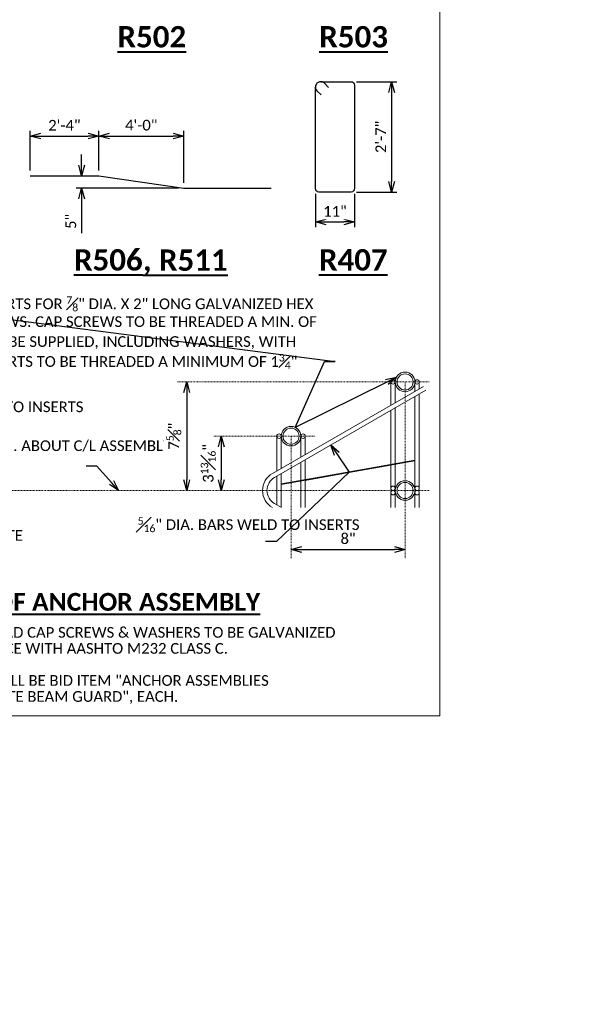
# Model space of a CAD drawing. Extents: x -1726 to 174, y -2769 to -2517.
# Tile 10 of 13: x -1407 to -1328, y -2769 to -2631. Entities that reach past the tile are written whole.
import ezdxf
from ezdxf import colors
from ezdxf.entities.mleader import LeaderData, LeaderLine
from ezdxf.enums import TextEntityAlignment as Align
from ezdxf.math import Vec2, Vec3

# ---------------------------------------------------------------- set-up
doc = ezdxf.new("R2010")
doc.units = 0
doc.header["$MEASUREMENT"] = 0
doc.linetypes.add('Wisdot4', pattern=[0.28125, 0.125, -0.0625, 0.03125, -0.0625])
for name, color, linetype, lineweight in [('B_ANNO_DIM', 7, 'Continuous', 18), ('B_ANNO_TEXT', 7, 'Continuous', 18), ('B_ANNO_TEXT_TITLE', 7, 'Continuous', 40), ('B_CNTR', 1, 'Wisdot4', 18), ('B_REBAR', 5, 'Continuous', 25), ('B_STEEL', 92, 'Continuous', 18)]:
    doc.layers.add(name, color=color, linetype=linetype, lineweight=lineweight)
doc.layers.add('B_ANNO_NOPLOT', color=47, linetype='Continuous', lineweight=18, plot=False)
doc.styles.add('Annotative', font='calibri.ttf', dxfattribs={"height": 0.0625})
doc.styles.get("Standard").update_dxf_attribs({"font": 'calibri.ttf'})
doc.styles.add('Title', font='calibrib.ttf', dxfattribs={"height": 0.125})
doc.dimstyles.new('Annotative', dxfattribs={"dimscale": 0, "dimtxt": 0.0625, "dimasz": 0.0625, "dimexe": 0.03125, "dimexo": 0.03125, "dimgap": 0.03125, "dimtad": 1, "dimdec": 3, "dimzin": 3, "dimdsep": 46, "dimlunit": 4, "dimtxsty": 'Standard', "dimblk": 'OPEN30', "dimcen": 0.03125, "dimaunit": 1, "dimadec": 0, "dimazin": 3, "dimtfac": 0.75, "dimtdec": 3, "dimtofl": 0, "dimtmove": 0, "dimatfit": 3, "dimldrblk": 'OPEN30', "dimfxl": 1, "dimtfill": 1, "dimfrac": 1, "dimtolj": 1, "dimtzin": 0, "dimarcsym": 0})

# ---------------------------------------------------------------- blocks, each defined once
blk = doc.blocks.new('_Open30')
at = {"color": 0, "linetype": 'ByBlock', "lineweight": -2}
for p, q in [((-1, 0.268), (0, 0)), ((0, 0), (-1, -0.268)), ((0, 0), (-1, 0))]:
    blk.add_line(p, q, dxfattribs=at)
blk = doc.blocks.new('*D34')
at = {"layer": 'B_ANNO_DIM', "color": 0, "lineweight": -2, "transparency": 16777216}
for p, q in [((-1365.62, -2655.38), (-1365.62, -2660.08)), ((-1360.12, -2655.38), (-1360.12, -2660.08)), ((-1364.12, -2659.33), (-1361.62, -2659.33))]:
    blk.add_line(p, q, dxfattribs=at)
at = {"layer": 'Defpoints', "color": 0, "transparency": 16777216}
for p in [(-1365.62, -2654.63), (-1360.12, -2654.63), (-1360.12, -2659.33)]:
    blk.add_point(p, dxfattribs=at)
at = {"layer": 'B_ANNO_DIM', "color": 0, "lineweight": -2, "transparency": 16777216, "xscale": 1.5, "yscale": 1.5, "zscale": 1.5, "rotation": 180}
blk.add_blockref('_Open30', (-1365.62, -2659.33), dxfattribs=at)
at = {"layer": 'B_ANNO_DIM', "color": 0, "lineweight": -2, "transparency": 16777216, "xscale": 1.5, "yscale": 1.5, "zscale": 1.5}
blk.add_blockref('_Open30', (-1360.12, -2659.33), dxfattribs=at)
at = {"layer": 'B_ANNO_DIM', "color": 0, "transparency": 16777216, "insert": (-1362.87, -2657.83), "char_height": 1.5, "attachment_point": 5, "bg_fill": 3, "box_fill_scale": 1.25, "bg_fill_color": 256, "bg_fill_true_color": 13158600, "bg_fill_transparency": 0}
blk.add_mtext('\\A1;11"', dxfattribs=at)
blk = doc.blocks.new('*D35')
at = {"layer": 'B_ANNO_DIM', "color": 0, "lineweight": -2, "transparency": 16777216}
for p, q in [((-1359.87, -2639.63), (-1354.18, -2639.63)), ((-1354.93, -2641.13), (-1354.93, -2653.63)), ((-1359.87, -2655.13), (-1354.18, -2655.13))]:
    blk.add_line(p, q, dxfattribs=at)
at = {"layer": 'Defpoints', "color": 0, "transparency": 16777216}
for p in [(-1360.62, -2639.63), (-1360.62, -2655.13), (-1354.93, -2655.13)]:
    blk.add_point(p, dxfattribs=at)
at = {"layer": 'B_ANNO_DIM', "color": 0, "lineweight": -2, "transparency": 16777216, "xscale": 1.5, "yscale": 1.5, "zscale": 1.5}
for p, rotation in [((-1354.93, -2639.63), 90), ((-1354.93, -2655.13), 270)]:
    blk.add_blockref('_Open30', p, dxfattribs=dict(at, rotation=rotation))
at = {"layer": 'B_ANNO_DIM', "color": 0, "transparency": 16777216, "insert": (-1356.44, -2647.38), "char_height": 1.5, "width": 3.4269, "attachment_point": 5, "rotation": 90, "bg_fill": 3, "box_fill_scale": 1.25, "bg_fill_color": 256, "bg_fill_true_color": 13158600, "bg_fill_transparency": 0}
blk.add_mtext('\\A1;2\'-7"', dxfattribs=at)
blk = doc.blocks.new('*D38')
at = {"layer": 'B_ANNO_DIM', "color": 0, "lineweight": -2, "transparency": 16777216}
for p, q in [((-1405.66, -2652.08), (-1405.66, -2646.51)), ((-1396.01, -2652.08), (-1396.01, -2646.51)), ((-1404.16, -2647.26), (-1397.51, -2647.26))]:
    blk.add_line(p, q, dxfattribs=at)
at = {"layer": 'Defpoints', "color": 0, "transparency": 16777216}
for p in [(-1396.01, -2647.26), (-1405.66, -2652.83), (-1396.01, -2652.83)]:
    blk.add_point(p, dxfattribs=at)
at = {"layer": 'B_ANNO_DIM', "color": 0, "lineweight": -2, "transparency": 16777216, "xscale": 1.5, "yscale": 1.5, "zscale": 1.5, "rotation": 180}
blk.add_blockref('_Open30', (-1405.66, -2647.26), dxfattribs=at)
at = {"layer": 'B_ANNO_DIM', "color": 0, "lineweight": -2, "transparency": 16777216, "xscale": 1.5, "yscale": 1.5, "zscale": 1.5}
blk.add_blockref('_Open30', (-1396.01, -2647.26), dxfattribs=at)
at = {"layer": 'B_ANNO_DIM', "color": 0, "transparency": 16777216, "insert": (-1400.84, -2645.75), "char_height": 1.5, "attachment_point": 5, "bg_fill": 3, "box_fill_scale": 1.25, "bg_fill_color": 256, "bg_fill_true_color": 13158600, "bg_fill_transparency": 0}
blk.add_mtext('\\A1;2\'-4"', dxfattribs=at)
blk = doc.blocks.new('*D39')
at = {"layer": 'B_ANNO_DIM', "color": 0, "lineweight": -2, "transparency": 16777216}
for p, q in [((-1384.08, -2653.83), (-1384.08, -2646.51)), ((-1394.51, -2647.26), (-1385.58, -2647.26))]:
    blk.add_line(p, q, dxfattribs=at)
at = {"layer": 'Defpoints', "color": 0, "transparency": 16777216}
for p in [(-1396.01, -2647.26), (-1384.08, -2647.26), (-1384.08, -2654.58)]:
    blk.add_point(p, dxfattribs=at)
at = {"layer": 'B_ANNO_DIM', "color": 0, "lineweight": -2, "transparency": 16777216, "xscale": 1.5, "yscale": 1.5, "zscale": 1.5, "rotation": 180}
blk.add_blockref('_Open30', (-1396.01, -2647.26), dxfattribs=at)
at = {"layer": 'B_ANNO_DIM', "color": 0, "lineweight": -2, "transparency": 16777216, "xscale": 1.5, "yscale": 1.5, "zscale": 1.5}
blk.add_blockref('_Open30', (-1384.08, -2647.26), dxfattribs=at)
at = {"layer": 'B_ANNO_DIM', "color": 0, "transparency": 16777216, "insert": (-1390.05, -2645.74), "char_height": 1.5, "attachment_point": 5, "bg_fill": 3, "box_fill_scale": 1.25, "bg_fill_color": 256, "bg_fill_true_color": 13158600, "bg_fill_transparency": 0}
blk.add_mtext('\\A1;4\'-0"', dxfattribs=at)
blk = doc.blocks.new('*D101')
at = {"layer": 'B_ANNO_DIM', "color": 0, "lineweight": -2, "transparency": 16777216}
for p, q in [((327.74, 117.88), (327.74, 119.38)), ((326.36, 116.38), (328.49, 116.38)), ((341.34, 114.64), (326.99, 114.64)), ((327.74, 113.14), (327.74, 108.29))]:
    blk.add_line(p, q, dxfattribs=at)
at = {"layer": 'Defpoints', "color": 0, "transparency": 16777216}
for p in [(325.61, 116.38), (327.74, 116.38), (342.09, 114.64)]:
    blk.add_point(p, dxfattribs=at)
at = {"layer": 'B_ANNO_DIM', "color": 0, "lineweight": -2, "transparency": 16777216, "xscale": 1.5, "yscale": 1.5, "zscale": 1.5}
for p, rotation in [((327.74, 116.38), 270), ((327.74, 114.64), 90)]:
    blk.add_blockref('_Open30', p, dxfattribs=dict(at, rotation=rotation))
at = {"layer": 'B_ANNO_DIM', "color": 0, "transparency": 16777216, "insert": (326.23, 109.96), "char_height": 1.5, "attachment_point": 5, "rotation": 90, "bg_fill": 3, "box_fill_scale": 1.25, "bg_fill_color": 256, "bg_fill_true_color": 13158600, "bg_fill_transparency": 0}
blk.add_mtext('\\A1;5"', dxfattribs=at)
blk = doc.blocks.new('*U68')
at = {"layer": 'B_ANNO_NOPLOT', "flags": 128}
blk.add_lwpolyline([(0, 291.7697), (0, 543.7697), (323.9277, 543.7697), (323.9277, 530.6249), (378, 530.6249), (378, 332.2693), (316.5708, 332.2693), (316.5708, 291.7697)], close=True, dxfattribs=at)
blk = doc.blocks.new('*D114')
at = {"layer": 'B_ANNO_DIM', "color": 0, "lineweight": -2, "transparency": 16777216}
blk.add_line((358.63, 647.42), (371.63, 647.42), dxfattribs=at)
at = {"layer": 'Defpoints', "color": 0, "transparency": 16777216}
for p in [(357.13, 647.42), (373.13, 647.42), (373.13, 647.42)]:
    blk.add_point(p, dxfattribs=at)
at = {"layer": 'B_ANNO_DIM', "color": 0, "lineweight": -2, "transparency": 16777216, "xscale": 1.5, "yscale": 1.5, "zscale": 1.5, "rotation": 180}
blk.add_blockref('_Open30', (357.13, 647.42), dxfattribs=at)
at = {"layer": 'B_ANNO_DIM', "color": 0, "lineweight": -2, "transparency": 16777216, "xscale": 1.5, "yscale": 1.5, "zscale": 1.5}
blk.add_blockref('_Open30', (373.13, 647.42), dxfattribs=at)
at = {"layer": 'B_ANNO_DIM', "color": 0, "transparency": 16777216, "insert": (365.13, 648.94), "char_height": 1.5, "attachment_point": 5, "bg_fill": 3, "box_fill_scale": 1.25, "bg_fill_color": 256, "bg_fill_true_color": 13158600, "bg_fill_transparency": 0}
blk.add_mtext('\\A1;8"', dxfattribs=at)
blk = doc.blocks.new('*D115')
at = {"layer": 'B_ANNO_DIM', "color": 0, "lineweight": -2, "transparency": 16777216}
blk.add_line((342.49, 669.45), (342.49, 657.2), dxfattribs=at)
at = {"layer": 'Defpoints', "color": 0, "transparency": 16777216}
for p in [(342.49, 670.95), (342.49, 655.7), (342.49, 655.7)]:
    blk.add_point(p, dxfattribs=at)
at = {"layer": 'B_ANNO_DIM', "color": 0, "lineweight": -2, "transparency": 16777216, "xscale": 1.5, "yscale": 1.5, "zscale": 1.5}
for p, rotation in [((342.49, 670.95), 90), ((342.49, 655.7), 270)]:
    blk.add_blockref('_Open30', p, dxfattribs=dict(at, rotation=rotation))
at = {"layer": 'B_ANNO_DIM', "color": 0, "transparency": 16777216, "insert": (340.67, 663.33), "char_height": 1.5, "attachment_point": 5, "rotation": 90, "bg_fill": 3, "box_fill_scale": 1.25, "bg_fill_color": 256, "bg_fill_true_color": 13158600, "bg_fill_transparency": 0}
blk.add_mtext('\\A1;7{\\H0.7x;\\S5#8;}"', dxfattribs=at)
blk = doc.blocks.new('*D110')
at = {"layer": 'B_ANNO_DIM', "color": 0, "lineweight": -2, "transparency": 16777216}
blk.add_line((347.34, 661.83), (347.34, 657.2), dxfattribs=at)
at = {"layer": 'B_ANNO_DIM', "color": 0, "lineweight": -2, "transparency": 16777216, "xscale": 1.5, "yscale": 1.5, "zscale": 1.5}
for p, rotation in [((347.34, 663.33), 90), ((347.34, 655.7), 270)]:
    blk.add_blockref('_Open30', p, dxfattribs=dict(at, rotation=rotation))
at = {"layer": 'B_ANNO_DIM', "color": 0, "transparency": 16777216, "insert": (345.5, 659.51), "char_height": 1.5, "attachment_point": 5, "rotation": 90, "bg_fill": 3, "box_fill_scale": 1.25, "bg_fill_color": 256, "bg_fill_true_color": 13158600, "bg_fill_transparency": 0}
blk.add_mtext('\\A1;3{\\H0.7x;\\S13#16;}"', dxfattribs=at)
at = {"layer": 'Defpoints', "color": 0, "transparency": 16777216}
for p in [(347.34, 663.33), (347.34, 655.7), (347.34, 655.7)]:
    blk.add_point(p, dxfattribs=at)
blk = doc.blocks.new('*U764')
at = {"layer": 'B_ANNO_NOPLOT', "flags": 128}
blk.add_lwpolyline([(0, 875.31), (0, 1127.31), (323.93, 1127.31), (323.93, 1114.16), (378, 1114.16), (378, 915.81), (316.57, 915.81), (316.57, 875.31)], close=True, dxfattribs=at)
at = {"layer": 'B_ANNO_TEXT', "style": 'Annotative'}
for tag, p in [('WING#1', (91.63, 1116.72)), ('LENGW2', (94.58, 1116.72)), ('WING#2A', (107.92, 1116.72)), ('SPA4', (46.89, 1010.06)), ('TOTAL_2', (64.71, 1010.06)), ('WING#2', (85.12, 1010.04))]:
    blk.add_attdef(tag, p, '', height=1.5, dxfattribs=at)
at = {"layer": 'B_ANNO_TEXT_TITLE', "insert": (336.36, 981.33), "char_height": 3, "width": 35.3948, "attachment_point": 1, "style": 'Title'}
blk.add_mtext('{\\L, R511}', dxfattribs=at)
blk = doc.blocks.new('*U711')
at = {"layer": 'B_ANNO_NOPLOT', "flags": 128}
blk.add_lwpolyline([(0, 1167.0789), (0, 1419.0789), (323.9277, 1419.0789), (323.9277, 1405.9341), (378, 1405.9341), (378, 1207.5785), (316.5708, 1207.5785), (316.5708, 1167.0789)], close=True, dxfattribs=at)
at = {"style": 'Annotative'}
blk.add_attdef('LENGW1', (78.2764, 1408.4522), '', height=1.5, dxfattribs=at)
blk = doc.blocks.new('INS_FOOTING_BASE')
at = {"layer": 'B_ANNO_NOPLOT', "flags": 128}
blk.add_lwpolyline([(0, 0), (0, 252), (323.9277, 252), (323.9277, 238.8552), (378, 238.8552), (378, 40.4996), (316.5708, 40.4996), (316.5708, 0)], close=True, dxfattribs=at)
at = {"layer": 'B_REBAR', "flags": 128}
for points in [[(361.2956, 129.5843), (365.5458, 129.5843, -0.41421356), (366.0456, 129.0845), (366.0456, 114.5841, -0.41421356), (365.5458, 114.0843), (361.0454, 114.0843, -0.41421356), (360.5456, 114.5841), (360.5456, 128.8343)], [(362.4056, 128.7853), (361.8262, 129.3645, 1), (360.7655, 128.3039), (361.3446, 127.7243)]]:
    blk.add_lwpolyline(points, format="xyb", dxfattribs=at)
blk.add_lwpolyline([(320.5062, 116.378), (330.1492, 116.378), (342.0862, 114.637), (354.3494, 114.637)], dxfattribs=at)
at = {"layer": 'B_ANNO_DIM', "style": 'Annotative'}
for tag, p in [('ALOC1', (319.8668, 229.0216)), ('ALOC2', (327.5573, 229.0432))]:
    blk.add_attdef(tag, text='', height=1.5, dxfattribs=at).set_placement(p, align=Align.TOP_CENTER)
for tag, p in [('ELEV.', (1.3221, 192.7395)), ('#SPA', (46.9347, 138.478)), ('TOTAL', (64.7408, 138.333)), ('WING#1', (85.1965, 138.4108)), ('BAR#1', (206.8852, 70.876)), ('BAR#2', (237.9402, 55.6343)), ('BAR#3', (222.166, 22.8607))]:
    blk.add_attdef(tag, p, '', height=1.5, dxfattribs=at)
at = {"layer": 'B_ANNO_TEXT_TITLE', "char_height": 3, "width": 35.394761, "attachment_point": 1, "style": 'Title'}
for s, insert in [('{\\LR502}', (332.7751, 137.3957)), ('{\\LR503}', (361.0894, 137.3957)), ('{\\LR506}', (326.6706, 106.0592)), ('{\\LR407}', (361.0466, 106.0592))]:
    blk.add_mtext(s, dxfattribs=dict(at, insert=insert))
at = {"layer": 'B_ANNO_DIM'}
for base, p1, p2, text, picture, middle in [((330.1492, 121.95), (320.5062, 116.378), (330.1492, 116.378), '2\'-4"', '*D38', (325.3277, 123.461)), ((366.0456, 109.884), (360.5456, 114.5841), (366.0456, 114.5841), '11"', '*D34', (363.2956, 111.3857))]:
    dim = blk.add_linear_dim(base=base, p1=p1, p2=p2, text=text, dimstyle='Annotative', dxfattribs=at)
    dim.commit()
    dim.dimension.update_dxf_attribs({"geometry": picture, "text_midpoint": middle, "insert": (1726.163, 2769.213)})
dim = blk.add_linear_dim(base=(371.2361, 114.0843), p1=(365.5458, 129.5843), p2=(365.5458, 114.0843), angle=90, text='2\'-7"', dimstyle='Annotative', dxfattribs=at)
dim.commit()
dim.dimension.update_dxf_attribs({"geometry": '*D35', "text_midpoint": (369.7251, 121.8343), "insert": (1726.163, 2769.213)})
dim = blk.add_linear_dim(base=(342.0862, 121.95), p1=(330.1492, 121.95), p2=(342.0862, 114.637), text='4\'-0"', dimstyle='Annotative', dxfattribs=at)
dim.commit()
dim.dimension.update_dxf_attribs({"geometry": '*D39', "text_midpoint": (336.1177, 123.4685), "insert": (1726.163, 2769.213)})
dim = blk.add_linear_dim(base=(327.7397, 116.378), p1=(342.0862, 114.637), p2=(325.61, 116.378), angle=90, text='5"', dimstyle='Annotative', dxfattribs=at)
dim.commit()
dim.dimension.update_dxf_attribs({"geometry": '*D101', "text_midpoint": (327.7397, 109.9622), "dimtype": 128})
blk = doc.blocks.new('*U107')
at = {"layer": 'B_CNTR'}
for p, q in [((341.2005, 670.9514), (376.531, 670.9514)), ((373.13, 670.9554), (373.13, 646.1214)), ((346.278, 663.3274), (360.531, 663.3274)), ((357.13, 663.3314), (357.13, 646.1214)), ((282.6671, 655.7014), (376.531, 655.7014))]:
    blk.add_line(p, q, dxfattribs=at)
at = {"layer": 'B_STEEL'}
for p, q in [((371.13, 670.9554), (371.13, 667.6734)), ((371.754, 670.9554), (371.754, 668.0334)), ((374.506, 670.9554), (374.506, 669.6214)), ((375.13, 670.9554), (375.13, 669.9814)), ((374.506, 668.9014), (374.506, 656.0134)), ((375.13, 669.2614), (375.13, 656.0134)), ((371.13, 666.9534), (371.13, 656.0134)), ((371.754, 667.3134), (371.754, 655.7054)), ((355.13, 663.3314), (355.13, 658.4434)), ((355.754, 663.3314), (355.754, 658.8034)), ((358.506, 663.3314), (358.506, 660.3914)), ((359.13, 663.3314), (359.13, 660.7514)), ((358.506, 659.6714), (358.506, 653.3064)), ((359.13, 660.0314), (359.13, 653.3064)), ((355.13, 657.7234), (355.13, 653.6794)), ((355.754, 658.0834), (355.754, 653.3194)), ((371.754, 653.3064), (371.754, 655.6974)), ((371.13, 653.3064), (371.13, 655.3894)), ((374.506, 653.3064), (374.506, 655.3894)), ((375.13, 653.3064), (375.13, 655.3894))]:
    blk.add_line(p, q, dxfattribs=at)
for points in [[(375.738, 670.3314), (354.5293, 658.0968, 0.58403684), (354.5293, 653.3064)], [(376.05, 669.7914), (354.818, 657.5434, 0.57740476), (354.818, 653.8594), (355.777, 653.3064)]]:
    blk.add_lwpolyline(points, format="xyb", dxfattribs=at)
for centre, radius in [((373.1304, 670.9556), 1.375), ((371.4424, 670.9556), 0.312), ((373.1304, 670.9556), 1.1326), ((374.8184, 670.9556), 0.312), ((357.1304, 663.3316), 1.375), ((357.1304, 663.3316), 1.1326), ((355.4424, 663.3316), 0.312), ((358.8184, 663.3316), 0.312), ((373.1304, 655.7056), 1.375), ((371.4424, 656.0136), 0.312), ((371.4424, 655.3896), 0.312), ((373.1304, 655.7056), 1.1326), ((374.8184, 656.0136), 0.312), ((374.8184, 655.3896), 0.312)]:
    blk.add_circle(centre, radius, dxfattribs=at)
at = {"layer": 'B_ANNO_TEXT', "insert": (303.3472, 636.5251), "char_height": 1.5, "attachment_point": 1, "line_spacing_factor": 0.9, "style": 'Annotative'}
blk.add_mtext('NOTE: HEX HEAD CAP SCREWS & WASHERS TO BE GALVANIZED \\PIN ACCORDANCE WITH AASHTO M232 CLASS C.\\P \\PASSEMBLY SHALL BE BID ITEM "ANCHOR ASSEMBLIES \\PFOR STEEL PLATE BEAM GUARD", EACH.', dxfattribs=at)
at = {"layer": 'B_ANNO_TEXT_TITLE', "linetype": 'Continuous', "lineweight": 40, "insert": (303.448, 641.314), "char_height": 2.5, "attachment_point": 1, "line_spacing_factor": 0.8, "style": 'Title', "bg_fill": 3, "box_fill_scale": 1.5, "bg_fill_color": 255, "bg_fill_transparency": 0}
blk.add_mtext('{\\LDETAIL OF ANCHOR ASSEMBLY}', dxfattribs=at)
at = {"layer": 'B_ANNO_DIM'}
ml = blk.add_multileader_mtext('Standard', dxfattribs=at)
ml.set_content('\\A1;{\\H0.7x;\\S5#16;}" DIA. BARS WELD TO INSERTS', color=256)
ml.set_leader_properties()
ml.set_arrow_properties(name='OPEN30')
ml.build(insert=Vec2(0, 0))
ml.multileader.update_dxf_attribs({"text_right_attachment_type": 3, "dogleg_length": 0.0625, "arrow_head_size": 1.5, "scale": 24})
ctx = ml.context
ctx.base_point, ctx.scale, ctx.char_height, ctx.arrow_head_size, ctx.landing_gap_size, ctx.plane_origin = Vec3(296.1165, 667.7464), 24, 1.5, 1.5, 0.75, Vec3(288.5274, 670.6434)
ctx.right_attachment = 3
notes = []
notes.append((ctx, [(0, (1, 1, 0), (294.6165, 667.7464), (1, 0), 1.5, [(1, [(288.5274, 670.6434), (291.0009, 667.7464), (286.772, 665.3259), (291.0009, 667.7464)], 0, [])])]))
ctx.mtext.insert, ctx.mtext.width, ctx.mtext.flow_direction = Vec3(296.8665, 668.5074), 19.028217, 5
ml = blk.add_multileader_mtext('Standard', dxfattribs=at)
ml.set_content('SYM. ABOUT C/L ASSEMBLY', color=256)
ml.set_leader_properties()
ml.set_arrow_properties(name='OPEN30')
ml.build(insert=Vec2(0, 0))
ml.multileader.update_dxf_attribs({"text_right_attachment_type": 3, "dogleg_length": 0.0625, "arrow_head_size": 1.5, "scale": 24})
ctx = ml.context
ctx.base_point, ctx.scale, ctx.char_height, ctx.arrow_head_size, ctx.landing_gap_size, ctx.plane_origin = Vec3(313.1886, 661.8344), 24, 1.5, 1.5, 0.75, Vec3(334.0996, 655.7014)
ctx.right_attachment = 3
notes.append((ctx, [(0, (1, 1, 0), (329.8836, 659.1232), (-1, 0), 1.5, [(0, [(332.9296, 655.7014)], 0, [])])]))
ctx.mtext.insert, ctx.mtext.width, ctx.mtext.flow_direction = Vec3(313.9386, 662.7465), 14.728692, 5
ml = blk.add_multileader_mtext('Standard', dxfattribs=at)
ml.set_content('\\A1;{\\H0.7x;\\S5#16;}" DIA. BARS WELD TO INSERTS', color=256)
ml.set_leader_properties()
ml.set_arrow_properties(name='OPEN30')
ml.build(insert=Vec2(0, 0))
ml.multileader.update_dxf_attribs({"text_right_attachment_type": 3, "dogleg_length": 0.0625, "arrow_head_size": 1.5, "scale": 24})
ctx = ml.context
ctx.base_point, ctx.scale, ctx.char_height, ctx.arrow_head_size, ctx.landing_gap_size, ctx.plane_origin = Vec3(334.8529, 651.197), 24, 1.5, 1.5, 0.75, Vec3(362.7268, 662.1058)
ctx.right_attachment = 3
notes.append((ctx, [(0, (1, 1, 0), (355.066, 648.5464), (-1, 0), 1.5, [(4, [(362.7268, 662.1058), (365.2866, 658.2702), (355.754, 656.5709), (365.2866, 658.2702), (359.13, 657.1727), (365.2866, 658.2702), (374.506, 659.9136), (365.2866, 658.2702), (371.13, 659.3118), (365.2866, 658.2702)], 0, [])])]))
ctx.mtext.insert, ctx.mtext.width, ctx.mtext.flow_direction = Vec3(335.6029, 651.9579), 18.436631, 5
ml = blk.add_multileader_mtext('Standard', dxfattribs=at)
ml.set_content('FACE OF CONCRETE', color=256)
ml.set_leader_properties()
ml.set_arrow_properties(name='OPEN30')
ml.build(insert=Vec2(0, 0))
ml.multileader.update_dxf_attribs({"text_right_attachment_type": 3, "dogleg_length": 0.0625, "arrow_head_size": 1.5, "scale": 24})
ctx = ml.context
ctx.base_point, ctx.scale, ctx.char_height, ctx.arrow_head_size, ctx.landing_gap_size, ctx.plane_origin = Vec3(300.024, 649.3896), 24, 1.5, 1.5, 0.75, Vec3(295.524, 649.4562)
ctx.right_attachment = 3
notes.append((ctx, [(0, (1, 1, 0), (298.524, 649.3896), (1, 0), 1.5, [(0, [(295.524, 649.3896)], 0, [])])]))
ctx.mtext.insert, ctx.mtext.width, ctx.mtext.flow_direction = Vec3(300.774, 650.1506), 9.114889, 5
for ctx, leaders in notes:
    for number, flags, end, landing, length, lines in leaders:
        leader = LeaderData()
        leader.index, (leader.has_last_leader_line, leader.has_dogleg_vector, leader.attachment_direction) = number, flags
        leader.last_leader_point, leader.dogleg_vector, leader.dogleg_length = Vec3(end), Vec3(landing), length
        for number, points, colour, breaks in lines:
            line = LeaderLine()
            line.index, line.vertices, line.color, line.breaks = number, Vec3.list(points), colors.encode_raw_color(colour), breaks
            leader.lines.append(line)
        ctx.leaders.append(leader)
for base, p1, p2, text, picture, middle in [((342.4932, 655.7014), (342.4932, 670.9514), (342.4932, 655.7014), '7{\\H0.7x;\\S5#8;}"', '*D115', (340.6716, 663.3264)), ((347.3354, 655.7014), (347.3354, 663.3274), (347.3354, 655.7014), '3{\\H0.7x;\\S13#16;}"', '*D110', (345.499, 659.5144))]:
    dim = blk.add_linear_dim(base=base, p1=p1, p2=p2, angle=90, text=text, dimstyle='Annotative', override={"dimscale": 24, "dimtix": 0, "dimtofl": 0, "dimtmove": 0, "dimatfit": 3}, dxfattribs=at)
    dim.commit()
    dim.dimension.update_dxf_attribs({"geometry": picture, "text_midpoint": middle})
ml = blk.add_multileader_mtext('Standard', dxfattribs=at)
ml.set_content('END OF INSERT TO BE CLOSED', color=256)
ml.set_leader_properties()
ml.set_arrow_properties(name='OPEN30')
ml.build(insert=Vec2(0, 0))
ml.multileader.update_dxf_attribs({"text_right_attachment_type": 3, "dogleg_length": 0.0625, "arrow_head_size": 1.5, "scale": 24})
ctx = ml.context
ctx.base_point, ctx.scale, ctx.char_height, ctx.arrow_head_size, ctx.landing_gap_size, ctx.plane_origin = Vec3(283.7353, 641.9872), 24, 1.5, 1.5, 0.75, Vec3(291.524, 654.3254)
ctx.right_attachment = 3
notes = []
notes.append((ctx, [(0, (1, 1, 0), (282.2353, 641.9872), (1, 0), 1.5, [(0, [(291.524, 654.3254)], 0, [])])]))
ctx.mtext.insert, ctx.mtext.width, ctx.mtext.flow_direction = Vec3(284.4853, 642.7481), 17.088703, 5
for ctx, leaders in notes:
    for number, flags, end, landing, length, lines in leaders:
        leader = LeaderData()
        leader.index, (leader.has_last_leader_line, leader.has_dogleg_vector, leader.attachment_direction) = number, flags
        leader.last_leader_point, leader.dogleg_vector, leader.dogleg_length = Vec3(end), Vec3(landing), length
        for number, points, colour, breaks in lines:
            line = LeaderLine()
            line.index, line.vertices, line.color, line.breaks = number, Vec3.list(points), colors.encode_raw_color(colour), breaks
            leader.lines.append(line)
        ctx.leaders.append(leader)
dim = blk.add_linear_dim(base=(373.13, 647.4175), p1=(357.13, 647.4175), p2=(373.13, 647.4175), text='8"', dimstyle='Annotative', override={"dimscale": 24, "dimtix": 0, "dimtofl": 0, "dimtmove": 0, "dimatfit": 3}, dxfattribs=at)
dim.commit()
dim.dimension.update_dxf_attribs({"geometry": '*D114', "text_midpoint": (365.13, 648.936)})
at = {"layer": 'B_ANNO_NOPLOT', "flags": 128}
blk.add_lwpolyline([(0, 583.5395), (0, 835.5395), (323.9277, 835.5395), (323.9277, 822.3946), (378, 822.3946), (378, 624.0391), (316.5708, 624.0391), (316.5708, 583.5395)], close=True, dxfattribs=at)
at = {"layer": 'B_ANNO_DIM'}
ml = blk.add_multileader_mtext('Standard', dxfattribs=at)
ml.set_content('\\A1;{\\C256;THREADED INSERTS FOR \\H0.7x;\\S7#8;\\H1.42857x;" DIA. X 2" LONG GALVANIZED HEX\\PHEAD CAP SCREWS. CAP SCREWS TO BE THREADED A MIN. OF\\P1\\H0.7x;\\S7#8;\\H1.42857x;" AND SHALL BE SUPPLIED, INCLUDING WASHERS, WITH\\PASSEMBLY. INSERTS TO BE THREADED A MINIMUM OF 1\\H0.7x;\\S3#4;\\H1.42857x;"}', color=256)
ml.set_leader_properties()
ml.set_arrow_properties(name='OPEN30')
ml.build(insert=Vec2(0, 0))
ml.multileader.update_dxf_attribs({"text_right_attachment_type": 3, "dogleg_length": 0.0625, "arrow_head_size": 1.5, "scale": 24})
ctx = ml.context
ctx.base_point, ctx.scale, ctx.char_height, ctx.arrow_head_size, ctx.landing_gap_size, ctx.plane_origin = Vec3(301.1999, 682.2131), 24, 1.5, 1.5, 0.75, Vec3(293.0701, 669.2671)
ctx.right_attachment = 3
notes = []
notes.append((ctx, [(1, (1, 1, 0), (363.3229, 673.8157), (-1, 0), 1.5, [(0, [(293.524, 672.3314), (298.6799, 682.2131)], 0, []), (2, [(371.9169, 671.6021), (357.7255, 664.5712), (361.8229, 673.8157)], 0, [])])]))
ctx.mtext.insert, ctx.mtext.flow_direction = Vec3(301.9499, 682.974), 5
for ctx, leaders in notes:
    for number, flags, end, landing, length, lines in leaders:
        leader = LeaderData()
        leader.index, (leader.has_last_leader_line, leader.has_dogleg_vector, leader.attachment_direction) = number, flags
        leader.last_leader_point, leader.dogleg_vector, leader.dogleg_length = Vec3(end), Vec3(landing), length
        for number, points, colour, breaks in lines:
            line = LeaderLine()
            line.index, line.vertices, line.color, line.breaks = number, Vec3.list(points), colors.encode_raw_color(colour), breaks
            leader.lines.append(line)
        ctx.leaders.append(leader)

msp = doc.modelspace()

# ---------------------------------------------------------------- block references
msp.add_blockref('*U68', (-1726.16, -3060.98))

# ---------------------------------------------------------------- next in the draw order: block references
msp.add_blockref('*U107', (-1726.16, -3352.75))

# ---------------------------------------------------------------- next in the draw order: block references
msp.add_blockref('*U764', (-1726.16, -3644.52))

# ---------------------------------------------------------------- next in the draw order: block references
msp.add_blockref('INS_FOOTING_BASE', (-1726.16, -2769.21))

# ---------------------------------------------------------------- next in the draw order: block references
at = {"layer": 'B_ANNO_DIM'}
msp.add_blockref('*U711', (-1726.16, -3936.29), dxfattribs=at)

doc.saveas('drawing.dxf')
